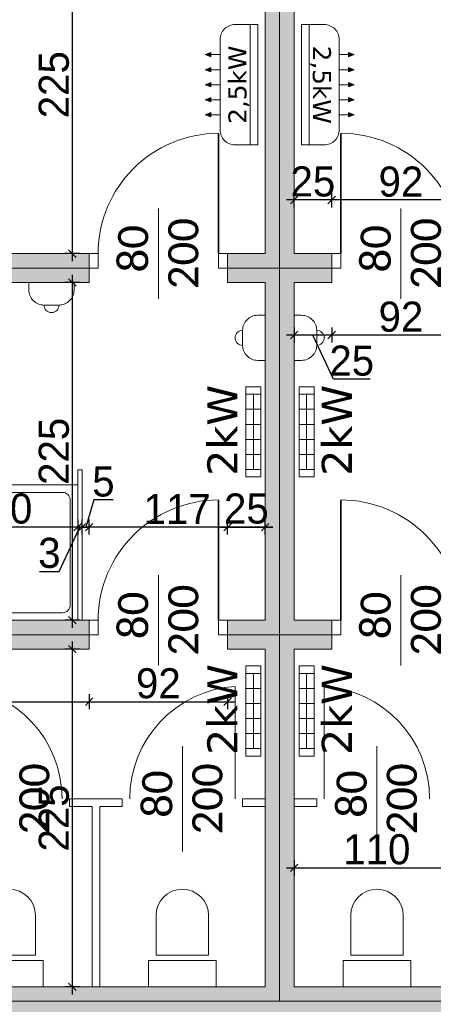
# Model space of a CAD drawing. Header units: millimetres. Extents: x 1962 to 3194, y -795 to -219.
# Tile 141 of 256: x 2519.92 to 2522.67, y -546.61 to -540.06. Entities that reach past the tile are written whole.
import ezdxf

# ---------------------------------------------------------------- set-up
doc = ezdxf.new("R2010")
doc.units = ezdxf.units.MM
doc.layers.get('0').update_dxf_attribs({"lineweight": 5})
doc.layers.get('Defpoints').update_dxf_attribs({"lineweight": 9})
for name, color, linetype, lineweight in [('A_hatch nawierzchnia', 253, 'Continuous', 9), ('A_obiekty kontenery', 152, 'Continuous', 9), ('A_wymiary detale', 82, 'Continuous', 9), ('A_wyposażenie armatura sanitarna', 132, 'Continuous', 9), ('A_wyposażenie grzejniki elektr.', 22, 'Continuous', 9), ('A_wyposażenie przegrody wew.', 143, 'Continuous', 9), ('A_wyposażenie stolarka', 16, 'Continuous', 9), ('A_wyposażenie wentylacja i klimatyzacja', 95, 'Continuous', 9)]:
    doc.layers.add(name, color=color, linetype=linetype, lineweight=lineweight)
doc.styles.add('wymiary pzt', font='txt')
doc.dimstyles.new('wymiary detale', dxfattribs={"dimtxt": 0.2, "dimasz": 0.05, "dimexe": 0.05, "dimexo": 0, "dimgap": 0.02, "dimtad": 1, "dimdec": 0, "dimlfac": 100, "dimzin": 0, "dimtxsty": 'wymiary pzt', "dimblk": 'OBLIQUE', "dimcen": 0.1, "dimdle": 0.05, "dimadec": 1, "dimazin": 0, "dimtfac": 1, "dimtmove": 0, "dimatfit": 3, "dimfxl": 0, "dimarcsym": 0})

# ---------------------------------------------------------------- blocks, each defined once
blk = doc.blocks.new('zw$3A12')
at = {"layer": 'A_wyposażenie wentylacja i klimatyzacja'}
h = blk.add_hatch(color=256, dxfattribs=at)
h.dxf.hatch_style = 1
h.paths.add_polyline_path([(-0.2142, 0.3114), (-0.2, 0.3114), (-0.1858, 0.3114), (-0.2, 0.35)])
h = blk.add_hatch(color=256, dxfattribs=at)
h.dxf.hatch_style = 1
h.paths.add_polyline_path([(-0.1142, 0.3114), (-0.1, 0.3114), (-0.0858, 0.3114), (-0.1, 0.35)])
h = blk.add_hatch(color=256, dxfattribs=at)
h.dxf.hatch_style = 1
h.paths.add_polyline_path([(-0.0142, 0.3114), (0, 0.3114), (0.0142, 0.3114), (0, 0.35)])
h = blk.add_hatch(color=256, dxfattribs=at)
h.dxf.hatch_style = 1
h.paths.add_polyline_path([(0.0858, 0.3114), (0.1, 0.3114), (0.1142, 0.3114), (0.1, 0.35)])
h = blk.add_hatch(color=256, dxfattribs=at)
h.dxf.hatch_style = 1
h.paths.add_polyline_path([(0.1858, 0.3114), (0.2, 0.3114), (0.2142, 0.3114), (0.2, 0.35)])
for p, q in [((-0.2, 0.25), (-0.2, 0.3114)), ((-0.1, 0.25), (-0.1, 0.3114)), ((0, 0.25), (0, 0.3114)), ((0.1, 0.25), (0.1, 0.3114)), ((0.2, 0.25), (0.2, 0.3114)), ((-0.4, 0.05), (0.4, 0.05))]:
    blk.add_line(p, q, dxfattribs=at)
for points in [[(-0.2, 0.35), (-0.2142, 0.3114), (-0.2, 0.3114)], [(-0.2, 0.35), (-0.1858, 0.3114), (-0.2, 0.3114)], [(-0.1, 0.35), (-0.1142, 0.3114), (-0.1, 0.3114)], [(-0.1, 0.35), (-0.0858, 0.3114), (-0.1, 0.3114)], [(0, 0.35), (-0.0142, 0.3114), (0, 0.3114)], [(0, 0.35), (0.0142, 0.3114), (0, 0.3114)], [(0.1, 0.35), (0.0858, 0.3114), (0.1, 0.3114)], [(0.1, 0.35), (0.1142, 0.3114), (0.1, 0.3114)], [(0.2, 0.35), (0.1858, 0.3114), (0.2, 0.3114)], [(0.2, 0.35), (0.2142, 0.3114), (0.2, 0.3114)]]:
    blk.add_lwpolyline(points, dxfattribs=at)
blk.add_lwpolyline([(-0.4, 0), (0.4, 0), (0.4, 0.15, 0.414214), (0.3, 0.25), (-0.3, 0.25, 0.414214), (-0.4, 0.15)], format="xyb", close=True, dxfattribs=at)
at = {"layer": 'A_wyposażenie wentylacja i klimatyzacja', "insert": (0, 0.125), "char_height": 0.12, "width": 0.8, "attachment_point": 5, "style": 'wymiary pzt'}
blk.add_mtext('{\\fVerdana|b0|i0|c238|p34;2,5kW}', dxfattribs=at)
blk = doc.blocks.new('zw$7565')
at = {"layer": 'A_wyposażenie grzejniki elektr.'}
for p, q in [((0, 0.25), (0.1, 0.25)), ((0.05, 0.25), (0.05, -0.25)), ((0, 0.15), (0.1, 0.15)), ((0, 0.05), (0.1, 0.05)), ((0, -0.05), (0.1, -0.05)), ((0, -0.15), (0.1, -0.15)), ((0, -0.25), (0.1, -0.25))]:
    blk.add_line(p, q, dxfattribs=at)
blk.add_lwpolyline([(0, -0.3), (0.1, -0.3), (0.1, 0.3), (0, 0.3)], close=True, dxfattribs=at)
at = {"layer": 'A_wyposażenie grzejniki elektr.', "insert": (0.2512, 0.01), "char_height": 0.2, "width": 0.872235, "attachment_point": 5, "rotation": 90, "style": 'wymiary pzt'}
blk.add_mtext('{\\fVerdana|b0|i0|c238|p34;2kW}', dxfattribs=at)
blk = doc.blocks.new('zw$9861')
at = {"layer": 'A_wyposażenie grzejniki elektr.'}
for p, q in [((-0.1, 0.25), (0, 0.25)), ((-0.05, 0.25), (-0.05, -0.25)), ((-0.1, 0.15), (0, 0.15)), ((-0.1, 0.05), (0, 0.05)), ((-0.1, -0.05), (0, -0.05)), ((-0.1, -0.15), (0, -0.15)), ((-0.1, -0.25), (0, -0.25))]:
    blk.add_line(p, q, dxfattribs=at)
blk.add_lwpolyline([(-0.1, -0.3), (0, -0.3), (0, 0.3), (-0.1, 0.3)], close=True, dxfattribs=at)
at = {"layer": 'A_wyposażenie grzejniki elektr.', "insert": (-0.2565, 0.01), "char_height": 0.2, "width": 0.872235, "attachment_point": 5, "rotation": 90, "style": 'wymiary pzt'}
blk.add_mtext('{\\fVerdana|b0|i0|c238|p34;2kW}', dxfattribs=at)
blk = doc.blocks.new('zw$6F2B')
at = {"layer": 'A_wyposażenie armatura sanitarna'}
blk.add_lwpolyline([(0.1735, 0.21), (0.1735, 0.475, 1), (-0.175, 0.475), (-0.175, 0.21)], format="xyb", close=True, dxfattribs=at)
blk.add_lwpolyline([(-0.225, 0.175), (0.225, 0.175), (0.225, 0), (-0.225, 0)], close=True, dxfattribs=at)
blk = doc.blocks.new('zw$5ED3')
at = {"layer": 'A_wyposażenie stolarka'}
blk.add_line((-0.46, -0.3), (-0.46, 0.3), dxfattribs=at)
at = {"layer": 'A_wyposażenie stolarka', "const_width": 0.01}
blk.add_lwpolyline([(-0.06, 0), (-0.06, 0.8)], dxfattribs=at)
at = {"layer": 'A_wyposażenie stolarka'}
for points in [[(-0.92, -0.096), (-0.86, -0.096), (-0.86, 0), (-0.92, 0)], [(-0.06, -0.096), (0, -0.096), (0, 0), (-0.06, 0)]]:
    blk.add_lwpolyline(points, close=True, dxfattribs=at)
blk.add_arc((-0.06, 0), 0.8, 90, 180, dxfattribs=at)
at = {"layer": 'A_wyposażenie stolarka', "insert": (-0.46, 0), "char_height": 0.2, "width": 0.488349, "attachment_point": 5, "rotation": 90, "style": 'wymiary pzt'}
blk.add_mtext('{\\fCalibri|b0|i0|c238|p34;\\W0.90929; }{\\fCalibri|b0|i0|c238|p34;80}\\P{\\fCalibri|b0|i0|c238|p34;200}', dxfattribs=at)
blk = doc.blocks.new('zw$F7BA')
at = {"layer": 'A_wyposażenie stolarka'}
blk.add_line((0.46, -0.3), (0.46, 0.3), dxfattribs=at)
at = {"layer": 'A_wyposażenie stolarka', "const_width": 0.01}
blk.add_lwpolyline([(0.06, 0), (0.06, 0.8)], dxfattribs=at)
at = {"layer": 'A_wyposażenie stolarka'}
for points in [[(0.06, -0.096), (0, -0.096), (0, 0), (0.06, 0)], [(0.92, -0.096), (0.86, -0.096), (0.86, 0), (0.92, 0)]]:
    blk.add_lwpolyline(points, close=True, dxfattribs=at)
blk.add_arc((0.06, 0), 0.8, 0, 90, dxfattribs=at)
at = {"layer": 'A_wyposażenie stolarka', "insert": (0.46, 0), "char_height": 0.2, "width": 0.488349, "attachment_point": 5, "rotation": 90, "style": 'wymiary pzt'}
blk.add_mtext('{\\fCalibri|b0|i0|c238|p34;\\W0.90929; }{\\fCalibri|b0|i0|c238|p34;80}\\P{\\fCalibri|b0|i0|c238|p34;200}', dxfattribs=at)
blk = doc.blocks.new('zw$399F')
at = {"layer": 'A_wyposażenie stolarka'}
for p, q in [((0.05, 0), (0.05, 0.7483)), ((0.4, -0.35), (0.4, 0.35))]:
    blk.add_line(p, q, dxfattribs=at)
blk.add_arc((0, 0), 0.75, 0, 86.17745, dxfattribs=at)
at = {"layer": 'A_wyposażenie stolarka', "insert": (0.4, 0), "char_height": 0.2, "width": 0.488349, "attachment_point": 5, "rotation": 90, "style": 'wymiary pzt'}
blk.add_mtext('{\\fCalibri|b0|i0|c238|p34;\\W0.90929; }{\\fCalibri|b0|i0|c238|p34;80}\\P{\\fCalibri|b0|i0|c238|p34;200}', dxfattribs=at)
blk = doc.blocks.new('zw$496D')
at = {"layer": 'A_wyposażenie armatura sanitarna'}
blk.add_lwpolyline([(0, -0.9), (0.9, -0.9), (0.9, 0), (0, 0)], close=True, dxfattribs=at)
blk.add_lwpolyline([(0.1, -0.85), (0.8, -0.85, 0.414214), (0.85, -0.8), (0.85, -0.1, 0.414214), (0.8, -0.05), (0.1, -0.05, 0.414214), (0.05, -0.1), (0.05, -0.8, 0.414214)], format="xyb", close=True, dxfattribs=at)
blk.add_circle((0.2, -0.2), 0.05, dxfattribs=at)
blk = doc.blocks.new('zw$7514')
at = {"layer": 'A_wyposażenie stolarka'}
for p, q in [((-0.05, 0), (-0.05, 0.7483)), ((-0.4, -0.35), (-0.4, 0.35))]:
    blk.add_line(p, q, dxfattribs=at)
blk.add_arc((0, 0), 0.75, 93.82255, 180, dxfattribs=at)
at = {"layer": 'A_wyposażenie stolarka', "insert": (-0.4, 0), "char_height": 0.2, "width": 0.488349, "attachment_point": 5, "rotation": 90, "style": 'wymiary pzt'}
blk.add_mtext('{\\fCalibri|b0|i0|c238|p34;\\W0.90929; }{\\fCalibri|b0|i0|c238|p34;80}\\P{\\fCalibri|b0|i0|c238|p34;200}', dxfattribs=at)
blk = doc.blocks.new('zw$184B')
at = {"layer": 'A_wyposażenie armatura sanitarna'}
blk.add_lwpolyline([(-0.05, -0.15), (0.05, -0.15, 0.414214), (0.15, -0.05), (0.15, 0), (-0.15, 0), (-0.15, -0.05, 0.414214)], format="xyb", close=True, dxfattribs=at)
blk.add_arc((0, -0.15), 0.05, 180, 0, dxfattribs=at)
blk = doc.blocks.new('zw$EC30')
at = {"layer": 'A_hatch nawierzchnia'}
h = blk.add_hatch(color=256, dxfattribs=at)
h.dxf.hatch_style = 1
h.paths.add_polyline_path([(-6.544, -12.426), (-6.294, -12.426), (-6.294, -14.672), (-6.544, -14.672), (-6.544, -14.768), (-6.198, -14.768), (-6.198, -12.33), (-6.544, -12.33)])
h = blk.add_hatch(color=256, dxfattribs=at)
h.dxf.hatch_style = 1
h.paths.add_polyline_path([(-6.198, -14.768), (-5.852, -14.768), (-5.852, -14.672), (-6.102, -14.672), (-6.102, -12.426), (-5.852, -12.426), (-5.852, -12.33), (-6.198, -12.33)])
h = blk.add_hatch(color=256, dxfattribs=at)
h.dxf.hatch_style = 1
h.paths.add_polyline_path([(-12.256, -14.768), (-7.464, -14.768), (-7.464, -14.672), (-12.16, -14.672), (-12.16, -14.464), (-12.256, -14.464)])
h = blk.add_hatch(color=256, dxfattribs=at)
h.dxf.hatch_style = 1
h.paths.add_polyline_path([(-12.256, -14.768), (-12.256, -15.072), (-12.16, -15.072), (-12.16, -14.864), (-7.464, -14.864), (-7.464, -14.768)])
h = blk.add_hatch(color=256, dxfattribs=at)
h.dxf.hatch_style = 1
h.paths.add_polyline_path([(-6.544, -14.864), (-6.294, -14.864), (-6.294, -17.11), (-6.544, -17.11), (-6.544, -17.206), (-6.198, -17.206), (-6.198, -14.768), (-6.544, -14.768)])
h = blk.add_hatch(color=256, dxfattribs=at)
h.dxf.hatch_style = 1
h.paths.add_polyline_path([(-6.198, -17.206), (-5.852, -17.206), (-5.852, -17.11), (-6.102, -17.11), (-6.102, -14.864), (-5.852, -14.864), (-5.852, -14.768), (-6.198, -14.768)])
h = blk.add_hatch(color=256, dxfattribs=at)
h.dxf.hatch_style = 1
h.paths.add_polyline_path([(-12.256, -17.206), (-7.464, -17.206), (-7.464, -17.11), (-12.16, -17.11), (-12.16, -16.902), (-12.256, -16.902)])
h = blk.add_hatch(color=256, dxfattribs=at)
h.dxf.hatch_style = 1
h.paths.add_polyline_path([(-12.256, -17.206), (-12.256, -17.51), (-12.16, -17.51), (-12.16, -17.302), (-7.464, -17.302), (-7.464, -17.206)])
h = blk.add_hatch(color=256, dxfattribs=at)
h.dxf.hatch_style = 1
h.paths.add_polyline_path([(-12.256, -18.09), (-12.256, -19.644), (-9.227, -19.644), (-6.198, -19.644), (-6.198, -17.206), (-6.544, -17.206), (-6.544, -17.302), (-6.294, -17.302), (-6.294, -19.548), (-12.16, -19.548), (-12.16, -18.09)])
h = blk.add_hatch(color=256, dxfattribs=at)
h.dxf.hatch_style = 1
h.paths.add_polyline_path([(-3.169, -19.644), (-0.14, -19.644), (-0.14, -18.09), (-0.236, -18.09), (-0.236, -19.548), (-6.102, -19.548), (-6.102, -17.302), (-5.852, -17.302), (-5.852, -17.206), (-6.198, -17.206), (-6.198, -19.644)])
h = blk.add_hatch(color=256, dxfattribs=at)
h.dxf.hatch_style = 1
h.paths.add_polyline_path([(-9.227, -20.353), (-9.131, -20.353), (-9.131, -19.74), (-3.265, -19.74), (-3.265, -19.863), (-3.169, -19.863), (-3.169, -19.644), (-6.198, -19.644), (-9.227, -19.644)])
at = {"layer": 'A_obiekty kontenery'}
for p, q in [((-7.464, -14.672), (-7.464, -14.768)), ((-6.544, -14.672), (-6.544, -14.768)), ((-5.852, -14.672), (-5.852, -14.768)), ((-7.464, -14.768), (-7.464, -14.864)), ((-6.544, -14.768), (-6.544, -14.864)), ((-5.852, -14.768), (-5.852, -14.864)), ((-7.464, -17.11), (-7.464, -17.302)), ((-6.544, -17.11), (-6.544, -17.302)), ((-5.852, -17.11), (-5.852, -17.302))]:
    blk.add_line(p, q, dxfattribs=at)
for points in [[(-7.564, -12.33), (-12.256, -12.33), (-12.256, -14.768), (-7.464, -14.768)], [(-6.544, -14.768), (-6.198, -14.768), (-6.198, -12.33), (-6.544, -12.33)], [(-5.852, -12.33), (-6.198, -12.33), (-6.198, -14.768), (-5.852, -14.768)], [(-7.564, -12.426), (-12.16, -12.426), (-12.16, -14.672), (-7.464, -14.672)], [(-6.544, -14.672), (-6.294, -14.672), (-6.294, -12.426), (-6.544, -12.426)], [(-5.852, -12.426), (-6.102, -12.426), (-6.102, -14.672), (-5.852, -14.672)], [(-7.464, -14.768), (-12.256, -14.768), (-12.256, -17.206), (-7.464, -17.206)], [(-6.544, -17.206), (-6.198, -17.206), (-6.198, -14.768), (-6.544, -14.768)], [(-5.852, -14.768), (-6.198, -14.768), (-6.198, -17.206), (-5.852, -17.206)], [(-7.464, -14.864), (-12.16, -14.864), (-12.16, -17.11), (-7.464, -17.11)], [(-6.544, -17.11), (-6.294, -17.11), (-6.294, -14.864), (-6.544, -14.864)], [(-5.852, -14.864), (-6.102, -14.864), (-6.102, -17.11), (-5.852, -17.11)], [(-7.464, -17.206), (-12.256, -17.206), (-12.256, -17.51)], [(-6.198, -19.644), (-6.198, -17.206), (-6.544, -17.206)], [(-6.198, -19.644), (-0.14, -19.644), (-0.14, -17.206), (-4.932, -17.206)], [(-5.852, -17.206), (-6.198, -17.206), (-6.198, -19.644)], [(-7.464, -17.302), (-12.16, -17.302), (-12.16, -19.548), (-6.294, -19.548)], [(-6.294, -19.548), (-6.294, -17.302), (-6.544, -17.302)], [(-6.102, -19.548), (-0.236, -19.548), (-0.236, -17.302), (-4.932, -17.302)], [(-5.852, -17.302), (-6.102, -17.302), (-6.102, -19.548)], [(-12.256, -18.09), (-12.256, -19.644), (-6.198, -19.644)], [(-7.464, -19.644), (-9.227, -19.644), (-9.227, -20.353)]]:
    blk.add_lwpolyline(points, dxfattribs=at)
at = {"layer": 'A_wyposażenie przegrody wew.'}
for p, q in [((-7.594, -18.348), (-7.594, -18.298)), ((-7.244, -18.298), (-7.594, -18.298)), ((-7.594, -18.348), (-7.594, -18.298)), ((-7.244, -18.348), (-7.244, -18.298)), ((-6.444, -18.348), (-6.444, -18.298)), ((-6.294, -18.298), (-6.444, -18.298)), ((-6.102, -18.298), (-5.952, -18.298)), ((-5.952, -18.348), (-5.952, -18.298)), ((-7.444, -18.348), (-7.594, -18.348)), ((-7.444, -18.348), (-7.444, -19.548)), ((-7.394, -18.348), (-7.394, -19.548)), ((-7.244, -18.348), (-7.394, -18.348)), ((-6.294, -18.348), (-6.444, -18.348)), ((-6.102, -18.348), (-5.952, -18.348))]:
    blk.add_line(p, q, dxfattribs=at)
blk.add_lwpolyline([(-7.54, -16.11), (-7.51, -16.11), (-7.51, -17.11), (-7.54, -17.11)], close=True, dxfattribs=at)
at = {"layer": 'A_wyposażenie armatura sanitarna', "xscale": -1}
for name, p in [('zw$184B', (-7.7141, -14.864)), ('zw$6F2B', (-5.552, -19.548))]:
    blk.add_blockref(name, p, dxfattribs=at)
for name, p, rotation in [('zw$184B', (-6.294, -15.2321), 270), ('zw$496D', (-8.44, -17.11), 180)]:
    blk.add_blockref(name, p, dxfattribs=dict(at, rotation=rotation))
at = {"layer": 'A_wyposażenie armatura sanitarna', "rotation": 90}
blk.add_blockref('zw$184B', (-6.102, -15.2321), dxfattribs=at)
at = {"layer": 'A_wyposażenie armatura sanitarna'}
for p in [(-7.994, -19.548), (-6.844, -19.548)]:
    blk.add_blockref('zw$6F2B', p, dxfattribs=at)
at = {"layer": 'A_wyposażenie grzejniki elektr.'}
for name, p in [('zw$9861', (-6.322, -15.8575)), ('zw$7565', (-6.0692, -15.8575)), ('zw$9861', (-6.322, -17.714)), ('zw$7565', (-6.0692, -17.714))]:
    blk.add_blockref(name, p, dxfattribs=at)
at = {"layer": 'A_wyposażenie stolarka'}
for name, p in [('zw$5ED3', (-6.544, -14.672)), ('zw$F7BA', (-5.852, -14.672)), ('zw$5ED3', (-6.544, -17.11)), ('zw$F7BA', (-5.852, -17.11)), ('zw$399F', (-8.394, -18.298)), ('zw$7514', (-6.444, -18.298)), ('zw$399F', (-5.952, -18.298))]:
    blk.add_blockref(name, p, dxfattribs=at)
at = {"layer": 'A_wyposażenie wentylacja i klimatyzacja'}
for p, rotation in [((-6.344, -13.549), 90), ((-6.052, -13.549), 270)]:
    blk.add_blockref('zw$3A12', p, dxfattribs=dict(at, rotation=rotation))
blk = doc.blocks.new('_Oblique')
at = {"color": 0, "linetype": 'ByBlock', "lineweight": -2}
blk.add_line((-0.5, -0.5), (0.5, 0.5), dxfattribs=at)
blk = doc.blocks.new('*D851')
at = {"layer": 'A_wymiary detale', "color": 0, "lineweight": -2}
for p, q in [((2520.2728, -546.5426), (2520.2728, -544.1966)), ((2520.3228, -544.2466), (2520.2228, -544.2466)), ((2520.3228, -546.4926), (2520.2228, -546.4926))]:
    blk.add_line(p, q, dxfattribs=at)
at = {"layer": 'Defpoints', "color": 0}
for p in [(2520.2728, -544.2466), (2521.5543, -544.2466), (2521.5543, -546.4926)]:
    blk.add_point(p, dxfattribs=at)
at = {"layer": 'A_wymiary detale', "color": 0, "lineweight": -2, "xscale": 0.05, "yscale": 0.05, "zscale": 0.05}
for p, rotation in [((2520.2728, -544.2466), 90), ((2520.2728, -546.4926), 270)]:
    blk.add_blockref('_Oblique', p, dxfattribs=dict(at, rotation=rotation))
at = {"layer": 'A_wymiary detale', "color": 0, "insert": (2520.1507, -545.3696), "char_height": 0.2, "attachment_point": 5, "rotation": 90, "style": 'wymiary pzt'}
blk.add_mtext('225', dxfattribs=at)
blk = doc.blocks.new('*D852')
at = {"layer": 'A_wymiary detale', "color": 0, "lineweight": -2}
for p, q in [((2520.2728, -544.1046), (2520.2728, -541.7586)), ((2520.3228, -541.8086), (2520.2228, -541.8086)), ((2520.3228, -544.0546), (2520.2228, -544.0546))]:
    blk.add_line(p, q, dxfattribs=at)
at = {"layer": 'Defpoints', "color": 0}
for p in [(2520.2728, -541.8086), (2521.5543, -541.8086), (2521.5543, -544.0546)]:
    blk.add_point(p, dxfattribs=at)
at = {"layer": 'A_wymiary detale', "color": 0, "lineweight": -2, "xscale": 0.05, "yscale": 0.05, "zscale": 0.05}
for p, rotation in [((2520.2728, -541.8086), 90), ((2520.2728, -544.0546), 270)]:
    blk.add_blockref('_Oblique', p, dxfattribs=dict(at, rotation=rotation))
at = {"layer": 'A_wymiary detale', "color": 0, "insert": (2520.1507, -542.9316), "char_height": 0.2, "attachment_point": 5, "rotation": 90, "style": 'wymiary pzt'}
blk.add_mtext('225', dxfattribs=at)
blk = doc.blocks.new('*D853')
at = {"layer": 'A_wymiary detale', "color": 0, "lineweight": -2}
for p, q in [((2520.3228, -539.3706), (2520.2228, -539.3706)), ((2520.2728, -541.6666), (2520.2728, -539.3206)), ((2520.3228, -541.6166), (2520.2228, -541.6166))]:
    blk.add_line(p, q, dxfattribs=at)
at = {"layer": 'Defpoints', "color": 0}
for p in [(2520.2728, -539.3706), (2521.5543, -539.3706), (2521.5543, -541.6166)]:
    blk.add_point(p, dxfattribs=at)
at = {"layer": 'A_wymiary detale', "color": 0, "lineweight": -2, "xscale": 0.05, "yscale": 0.05, "zscale": 0.05}
for p, rotation in [((2520.2728, -539.3706), 90), ((2520.2728, -541.6166), 270)]:
    blk.add_blockref('_Oblique', p, dxfattribs=dict(at, rotation=rotation))
at = {"layer": 'A_wymiary detale', "color": 0, "insert": (2520.1507, -540.4936), "char_height": 0.2, "attachment_point": 5, "rotation": 90, "style": 'wymiary pzt'}
blk.add_mtext('225', dxfattribs=at)
blk = doc.blocks.new('*D867')
at = {"layer": 'A_wymiary detale', "color": 0, "lineweight": -2}
for p, q in [((2521.7463, -545.6513), (2521.7463, -545.7513)), ((2522.8463, -545.6513), (2522.8463, -545.7513)), ((2521.6963, -545.7013), (2522.8963, -545.7013))]:
    blk.add_line(p, q, dxfattribs=at)
at = {"layer": 'Defpoints', "color": 0}
for p in [(2521.7463, -545.2926), (2522.8463, -545.2926), (2522.8463, -545.7013)]:
    blk.add_point(p, dxfattribs=at)
at = {"layer": 'A_wymiary detale', "color": 0, "lineweight": -2, "xscale": 0.05, "yscale": 0.05, "zscale": 0.05, "rotation": 180}
blk.add_blockref('_Oblique', (2521.7463, -545.7013), dxfattribs=at)
at = {"layer": 'A_wymiary detale', "color": 0, "lineweight": -2, "xscale": 0.05, "yscale": 0.05, "zscale": 0.05}
blk.add_blockref('_Oblique', (2522.8463, -545.7013), dxfattribs=at)
at = {"layer": 'A_wymiary detale', "color": 0, "insert": (2522.2963, -545.5792), "char_height": 0.2, "attachment_point": 5, "style": 'wymiary pzt'}
blk.add_mtext('110', dxfattribs=at)
blk = doc.blocks.new('*D876')
at = {"layer": 'A_wymiary detale', "color": 0, "lineweight": -2}
for p, q in [((2515.6883, -544.5462), (2515.6883, -544.6462)), ((2520.3843, -544.5462), (2520.3843, -544.6462)), ((2515.6383, -544.5962), (2520.4343, -544.5962))]:
    blk.add_line(p, q, dxfattribs=at)
at = {"layer": 'Defpoints', "color": 0}
for p in [(2515.6883, -544.2466), (2520.3843, -544.2466), (2520.3843, -544.5962)]:
    blk.add_point(p, dxfattribs=at)
at = {"layer": 'A_wymiary detale', "color": 0, "lineweight": -2, "xscale": 0.05, "yscale": 0.05, "zscale": 0.05, "rotation": 180}
blk.add_blockref('_Oblique', (2515.6883, -544.5962), dxfattribs=at)
at = {"layer": 'A_wymiary detale', "color": 0, "lineweight": -2, "xscale": 0.05, "yscale": 0.05, "zscale": 0.05}
blk.add_blockref('_Oblique', (2520.3843, -544.5962), dxfattribs=at)
at = {"layer": 'A_wymiary detale', "color": 0, "insert": (2518.0363, -544.4742), "char_height": 0.2, "attachment_point": 5, "style": 'wymiary pzt'}
blk.add_mtext('470', dxfattribs=at)
blk = doc.blocks.new('*D877')
at = {"layer": 'A_wymiary detale', "color": 0, "lineweight": -2}
for p, q in [((2520.3843, -544.5462), (2520.3843, -544.6462)), ((2521.3043, -544.5462), (2521.3043, -544.6462)), ((2520.3343, -544.5962), (2521.3543, -544.5962))]:
    blk.add_line(p, q, dxfattribs=at)
at = {"layer": 'Defpoints', "color": 0}
for p in [(2520.3843, -544.2466), (2521.3043, -544.2466), (2521.3043, -544.5962)]:
    blk.add_point(p, dxfattribs=at)
at = {"layer": 'A_wymiary detale', "color": 0, "lineweight": -2, "xscale": 0.05, "yscale": 0.05, "zscale": 0.05, "rotation": 180}
blk.add_blockref('_Oblique', (2520.3843, -544.5962), dxfattribs=at)
at = {"layer": 'A_wymiary detale', "color": 0, "lineweight": -2, "xscale": 0.05, "yscale": 0.05, "zscale": 0.05}
blk.add_blockref('_Oblique', (2521.3043, -544.5962), dxfattribs=at)
at = {"layer": 'A_wymiary detale', "color": 0, "insert": (2520.8443, -544.4752), "char_height": 0.2, "attachment_point": 5, "style": 'wymiary pzt'}
blk.add_mtext('92', dxfattribs=at)
blk = doc.blocks.new('*D878')
at = {"layer": 'A_wymiary detale', "color": 0, "lineweight": -2}
for p, q in [((2521.2543, -543.4353), (2521.6043, -543.4353)), ((2521.3043, -543.4853), (2521.3043, -543.3853)), ((2521.5543, -543.4853), (2521.5543, -543.3853))]:
    blk.add_line(p, q, dxfattribs=at)
at = {"layer": 'Defpoints', "color": 0}
for p in [(2521.5543, -543.4353), (2521.3043, -544.2466), (2521.5543, -544.2466)]:
    blk.add_point(p, dxfattribs=at)
at = {"layer": 'A_wymiary detale', "color": 0, "lineweight": -2, "xscale": 0.05, "yscale": 0.05, "zscale": 0.05, "rotation": 180}
blk.add_blockref('_Oblique', (2521.3043, -543.4353), dxfattribs=at)
at = {"layer": 'A_wymiary detale', "color": 0, "lineweight": -2, "xscale": 0.05, "yscale": 0.05, "zscale": 0.05}
blk.add_blockref('_Oblique', (2521.5543, -543.4353), dxfattribs=at)
at = {"layer": 'A_wymiary detale', "color": 0, "insert": (2521.4293, -543.3132), "char_height": 0.2, "attachment_point": 5, "style": 'wymiary pzt'}
blk.add_mtext('25', dxfattribs=at)
blk = doc.blocks.new('*D879')
at = {"layer": 'A_wymiary detale', "color": 0, "lineweight": -2}
for p, q in [((2521.6043, -543.4353), (2520.3343, -543.4353)), ((2520.3843, -543.4853), (2520.3843, -543.3853)), ((2521.5543, -543.4853), (2521.5543, -543.3853))]:
    blk.add_line(p, q, dxfattribs=at)
at = {"layer": 'Defpoints', "color": 0}
for p in [(2520.3843, -543.4353), (2520.3843, -544.2466), (2521.5543, -544.2466)]:
    blk.add_point(p, dxfattribs=at)
at = {"layer": 'A_wymiary detale', "color": 0, "lineweight": -2, "xscale": 0.05, "yscale": 0.05, "zscale": 0.05, "rotation": 180}
blk.add_blockref('_Oblique', (2520.3843, -543.4353), dxfattribs=at)
at = {"layer": 'A_wymiary detale', "color": 0, "lineweight": -2, "xscale": 0.05, "yscale": 0.05, "zscale": 0.05}
blk.add_blockref('_Oblique', (2521.5543, -543.4353), dxfattribs=at)
at = {"layer": 'A_wymiary detale', "color": 0, "insert": (2520.9693, -543.3153), "char_height": 0.2, "attachment_point": 5, "style": 'wymiary pzt'}
blk.add_mtext('117', dxfattribs=at)
blk = doc.blocks.new('*D880')
at = {"layer": 'A_wymiary detale', "color": 0, "lineweight": -2}
for p, q in [((2520.4156, -543.2542), (2520.3613, -543.4353)), ((2520.5429, -543.2542), (2520.4156, -543.2542)), ((2520.4343, -543.4353), (2520.2883, -543.4353)), ((2520.3383, -543.4853), (2520.3383, -543.3853)), ((2520.3843, -543.4853), (2520.3843, -543.3853))]:
    blk.add_line(p, q, dxfattribs=at)
at = {"layer": 'Defpoints', "color": 0}
for p in [(2520.3383, -543.4353), (2520.3383, -544.0546), (2520.3843, -544.2466)]:
    blk.add_point(p, dxfattribs=at)
at = {"layer": 'A_wymiary detale', "color": 0, "lineweight": -2, "xscale": 0.05, "yscale": 0.05, "zscale": 0.05, "rotation": 180}
blk.add_blockref('_Oblique', (2520.3383, -543.4353), dxfattribs=at)
at = {"layer": 'A_wymiary detale', "color": 0, "lineweight": -2, "xscale": 0.05, "yscale": 0.05, "zscale": 0.05}
blk.add_blockref('_Oblique', (2520.3843, -543.4353), dxfattribs=at)
at = {"layer": 'A_wymiary detale', "color": 0, "insert": (2520.4793, -543.1332), "char_height": 0.2, "attachment_point": 5, "style": 'wymiary pzt'}
blk.add_mtext('5', dxfattribs=at)
blk = doc.blocks.new('*D881')
at = {"layer": 'A_wymiary detale', "color": 0, "lineweight": -2}
for p, q in [((2520.186, -543.7301), (2520.3233, -543.4353)), ((2520.3083, -543.4353), (2520.2583, -543.4353)), ((2520.3083, -543.3853), (2520.3083, -543.4853)), ((2520.3383, -543.4353), (2520.3083, -543.4353)), ((2520.3383, -543.4853), (2520.3383, -543.3853)), ((2520.3383, -543.4353), (2520.3883, -543.4353)), ((2520.0548, -543.7301), (2520.186, -543.7301))]:
    blk.add_line(p, q, dxfattribs=at)
at = {"layer": 'Defpoints', "color": 0}
for p in [(2520.3083, -543.1546), (2520.3083, -543.4353), (2520.3383, -544.0546)]:
    blk.add_point(p, dxfattribs=at)
at = {"layer": 'A_wymiary detale', "color": 0, "lineweight": -2, "xscale": 0.05, "yscale": 0.05, "zscale": 0.05}
blk.add_blockref('_Oblique', (2520.3083, -543.4353), dxfattribs=at)
at = {"layer": 'A_wymiary detale', "color": 0, "lineweight": -2, "xscale": 0.05, "yscale": 0.05, "zscale": 0.05, "rotation": 180}
blk.add_blockref('_Oblique', (2520.3383, -543.4353), dxfattribs=at)
at = {"layer": 'A_wymiary detale', "color": 0, "insert": (2520.1204, -543.608), "char_height": 0.2, "attachment_point": 5, "style": 'wymiary pzt'}
blk.add_mtext('3', dxfattribs=at)
blk = doc.blocks.new('*D882')
at = {"layer": 'A_wymiary detale', "color": 0, "lineweight": -2}
for p, q in [((2520.3583, -543.4353), (2519.3583, -543.4353)), ((2519.4083, -543.3853), (2519.4083, -543.4853)), ((2520.3083, -543.3853), (2520.3083, -543.4853))]:
    blk.add_line(p, q, dxfattribs=at)
at = {"layer": 'Defpoints', "color": 0}
for p in [(2519.4083, -543.1546), (2520.3083, -543.1546), (2519.4083, -543.4353)]:
    blk.add_point(p, dxfattribs=at)
at = {"layer": 'A_wymiary detale', "color": 0, "lineweight": -2, "xscale": 0.05, "yscale": 0.05, "zscale": 0.05, "rotation": 180}
blk.add_blockref('_Oblique', (2519.4083, -543.4353), dxfattribs=at)
at = {"layer": 'A_wymiary detale', "color": 0, "lineweight": -2, "xscale": 0.05, "yscale": 0.05, "zscale": 0.05}
blk.add_blockref('_Oblique', (2520.3083, -543.4353), dxfattribs=at)
at = {"layer": 'A_wymiary detale', "color": 0, "insert": (2519.8583, -543.3132), "char_height": 0.2, "attachment_point": 5, "style": 'wymiary pzt'}
blk.add_mtext('90', dxfattribs=at)
blk = doc.blocks.new('*D914')
at = {"layer": 'A_wymiary detale', "color": 0, "lineweight": -2}
for p, q in [((2521.9963, -542.1084), (2521.9963, -542.2084)), ((2522.9163, -542.1084), (2522.9163, -542.2084)), ((2522.9663, -542.1584), (2521.9463, -542.1584))]:
    blk.add_line(p, q, dxfattribs=at)
at = {"layer": 'Defpoints', "color": 0}
for p in [(2521.9963, -541.8086), (2522.9163, -541.8086), (2521.9963, -542.1584)]:
    blk.add_point(p, dxfattribs=at)
at = {"layer": 'A_wymiary detale', "color": 0, "lineweight": -2, "xscale": 0.05, "yscale": 0.05, "zscale": 0.05, "rotation": 180}
blk.add_blockref('_Oblique', (2521.9963, -542.1584), dxfattribs=at)
at = {"layer": 'A_wymiary detale', "color": 0, "lineweight": -2, "xscale": 0.05, "yscale": 0.05, "zscale": 0.05}
blk.add_blockref('_Oblique', (2522.9163, -542.1584), dxfattribs=at)
at = {"layer": 'A_wymiary detale', "color": 0, "insert": (2522.4563, -542.0373), "char_height": 0.2, "attachment_point": 5, "style": 'wymiary pzt'}
blk.add_mtext('92', dxfattribs=at)
blk = doc.blocks.new('*D915')
at = {"layer": 'A_wymiary detale', "color": 0, "lineweight": -2}
for p, q in [((2521.7463, -542.1084), (2521.7463, -542.2084)), ((2521.9963, -542.1084), (2521.9963, -542.2084)), ((2522.0463, -542.1584), (2521.6963, -542.1584)), ((2522.0081, -542.4517), (2521.8713, -542.1584)), ((2522.2509, -542.4517), (2522.0081, -542.4517))]:
    blk.add_line(p, q, dxfattribs=at)
at = {"layer": 'Defpoints', "color": 0}
for p in [(2521.7463, -541.8086), (2521.9963, -541.8086), (2521.7463, -542.1584)]:
    blk.add_point(p, dxfattribs=at)
at = {"layer": 'A_wymiary detale', "color": 0, "lineweight": -2, "xscale": 0.05, "yscale": 0.05, "zscale": 0.05, "rotation": 180}
blk.add_blockref('_Oblique', (2521.7463, -542.1584), dxfattribs=at)
at = {"layer": 'A_wymiary detale', "color": 0, "lineweight": -2, "xscale": 0.05, "yscale": 0.05, "zscale": 0.05}
blk.add_blockref('_Oblique', (2521.9963, -542.1584), dxfattribs=at)
at = {"layer": 'A_wymiary detale', "color": 0, "insert": (2522.1295, -542.3296), "char_height": 0.2, "attachment_point": 5, "style": 'wymiary pzt'}
blk.add_mtext('25', dxfattribs=at)
blk = doc.blocks.new('*D919')
at = {"layer": 'A_wymiary detale', "color": 0, "lineweight": -2}
for p, q in [((2521.9963, -541.31), (2521.9963, -541.21)), ((2522.9163, -541.31), (2522.9163, -541.21)), ((2522.9663, -541.26), (2521.9463, -541.26))]:
    blk.add_line(p, q, dxfattribs=at)
at = {"layer": 'Defpoints', "color": 0}
for p in [(2521.9963, -541.26), (2521.9963, -541.6166), (2522.9163, -541.6166)]:
    blk.add_point(p, dxfattribs=at)
at = {"layer": 'A_wymiary detale', "color": 0, "lineweight": -2, "xscale": 0.05, "yscale": 0.05, "zscale": 0.05, "rotation": 180}
blk.add_blockref('_Oblique', (2521.9963, -541.26), dxfattribs=at)
at = {"layer": 'A_wymiary detale', "color": 0, "lineweight": -2, "xscale": 0.05, "yscale": 0.05, "zscale": 0.05}
blk.add_blockref('_Oblique', (2522.9163, -541.26), dxfattribs=at)
at = {"layer": 'A_wymiary detale', "color": 0, "insert": (2522.4563, -541.139), "char_height": 0.2, "attachment_point": 5, "style": 'wymiary pzt'}
blk.add_mtext('92', dxfattribs=at)
blk = doc.blocks.new('*D920')
at = {"layer": 'A_wymiary detale', "color": 0, "lineweight": -2}
for p, q in [((2521.7463, -541.31), (2521.7463, -541.21)), ((2521.9963, -541.31), (2521.9963, -541.21)), ((2522.0463, -541.26), (2521.6963, -541.26))]:
    blk.add_line(p, q, dxfattribs=at)
at = {"layer": 'Defpoints', "color": 0}
for p in [(2521.7463, -541.26), (2521.7463, -541.6166), (2521.9963, -541.6166)]:
    blk.add_point(p, dxfattribs=at)
at = {"layer": 'A_wymiary detale', "color": 0, "lineweight": -2, "xscale": 0.05, "yscale": 0.05, "zscale": 0.05, "rotation": 180}
blk.add_blockref('_Oblique', (2521.7463, -541.26), dxfattribs=at)
at = {"layer": 'A_wymiary detale', "color": 0, "lineweight": -2, "xscale": 0.05, "yscale": 0.05, "zscale": 0.05}
blk.add_blockref('_Oblique', (2521.9963, -541.26), dxfattribs=at)
at = {"layer": 'A_wymiary detale', "color": 0, "insert": (2521.8713, -541.1379), "char_height": 0.2, "attachment_point": 5, "style": 'wymiary pzt'}
blk.add_mtext('25', dxfattribs=at)

msp = doc.modelspace()

# ---------------------------------------------------------------- block references
msp.add_blockref('zw$EC30', (2527.8483, -526.9446))

# ---------------------------------------------------------------- dimensions: what is measured, and where the dimension line sits
at = {"layer": 'A_wymiary detale'}
for p1, p2, distance, picture, middle in [((2521.5543, -541.6166), (2521.5543, -539.3706), 1.2815, '*D853', (2520.1507, -540.4936)), ((2521.5543, -544.0546), (2521.5543, -541.8086), 1.2815, '*D852', (2520.1507, -542.9316)), ((2521.5543, -546.4926), (2521.5543, -544.2466), 1.2815, '*D851', (2520.1507, -545.3696)), ((2515.6883, -544.2466), (2520.3843, -544.2466), -0.3496, '*D876', (2518.0363, -544.4742))]:
    dim = msp.add_aligned_dim(p1=p1, p2=p2, distance=distance, dimstyle='wymiary detale', dxfattribs=at)
    dim.commit()
    dim.dimension.update_dxf_attribs({"geometry": picture, "text_midpoint": middle})
for base, p1, p2, picture, middle in [((2521.7463, -541.26), (2521.9963, -541.6166), (2521.7463, -541.6166), '*D920', (2521.8713, -541.1379)), ((2521.9963, -541.26), (2522.9163, -541.6166), (2521.9963, -541.6166), '*D919', (2522.4563, -541.139)), ((2521.9963, -542.1584), (2522.9163, -541.8086), (2521.9963, -541.8086), '*D914', (2522.4563, -542.0373))]:
    dim = msp.add_linear_dim(base=base, p1=p1, p2=p2, angle=180, dimstyle='wymiary detale', override={"dimtmove": 1}, dxfattribs=at)
    dim.commit()
    dim.dimension.update_dxf_attribs({"geometry": picture, "text_midpoint": middle})
dim = msp.add_linear_dim(base=(2521.7463, -542.1584), p1=(2521.9963, -541.8086), p2=(2521.7463, -541.8086), angle=180, dimstyle='wymiary detale', override={"dimtmove": 1}, dxfattribs=at)
dim.commit()
dim.dimension.update_dxf_attribs({"geometry": '*D915', "text_midpoint": (2522.0281, -542.4517), "dimtype": 160})
for base, p1, p2, picture, middle in [((2520.3383, -543.4353), (2520.3843, -544.2466), (2520.3383, -544.0546), '*D880', (2520.4356, -543.1332)), ((2519.4083, -543.4353), (2520.3083, -543.1546), (2519.4083, -543.1546), '*D882', (2519.8583, -543.3132)), ((2520.3843, -543.4353), (2521.5543, -544.2466), (2520.3843, -544.2466), '*D879', (2520.9693, -543.3153)), ((2521.5543, -543.4353), (2521.3043, -544.2466), (2521.5543, -544.2466), '*D878', (2521.4293, -543.3132)), ((2521.3043, -544.5962), (2520.3843, -544.2466), (2521.3043, -544.2466), '*D877', (2520.8443, -544.4752)), ((2522.8463, -545.7013), (2521.7463, -545.2926), (2522.8463, -545.2926), '*D867', (2522.2963, -545.5792))]:
    dim = msp.add_linear_dim(base=base, p1=p1, p2=p2, dimstyle='wymiary detale', override={"dimtmove": 1}, dxfattribs=at)
    dim.commit()
    dim.dimension.update_dxf_attribs({"geometry": picture, "text_midpoint": middle})
dim = msp.add_linear_dim(base=(2520.3083, -543.4353), p1=(2520.3383, -544.0546), p2=(2520.3083, -543.1546), dimstyle='wymiary detale', override={"dimtmove": 1}, dxfattribs=at)
dim.commit()
dim.dimension.update_dxf_attribs({"geometry": '*D881', "text_midpoint": (2520.166, -543.7301), "dimtype": 160})

doc.saveas('drawing.dxf')
